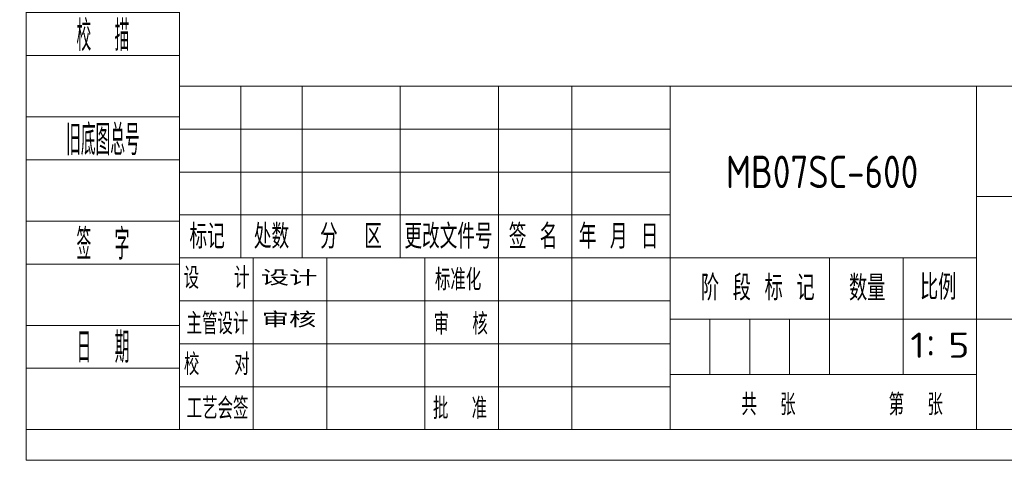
# Model space of a CAD drawing. Header units: millimetres. Extents: x -16 to 4241, y 0 to 4344.
# Tile 1 of 22: x -16 to 2333, y 0 to 1051. Entities that reach past the tile are written whole.
import ezdxf
from ezdxf.enums import TextEntityAlignment as Align

# ---------------------------------------------------------------- set-up
doc = ezdxf.new("R2010")
doc.units = ezdxf.units.MM
for name, color, linetype, lineweight in [('1轮廓实线层', 7, 'Continuous', 18), ('2细线层', 4, 'Continuous', 13), ('6文字层', 3, 'Continuous', 13), ('L2', 6, 'Continuous', 13), ('图框层', 7, 'Continuous', 18)]:
    doc.layers.add(name, color=color, linetype=linetype, lineweight=lineweight)
doc.styles.add('PC_TEXTSTYLE', font='ISOCP.SHX', dxfattribs={"width": 0.707, "bigfont": 'GBCBIG.SHX'})
doc.styles.add('标准汉字', font='gbenor.shx', dxfattribs={"bigfont": 'gbcbig.shx'})

# ---------------------------------------------------------------- blocks, each defined once
blk = doc.blocks.new('ZwmFrameMain_A4^_^无分区图框^_^portrait')
at = {"layer": '1轮廓实线层'}
for q in [(0, 287), (180, 0)]:
    blk.add_line((0, 0), q, dxfattribs=at)
at = {"layer": '2细线层'}
for q in [(-25, 292), (185, -5)]:
    blk.add_line((-25, -5), q, dxfattribs=at)
blk = doc.blocks.new('ZwmFrameMain_附加栏')
at = {"layer": '2细线层'}
for p, q in [((-25, 102), (0, 102)), ((-25, 95), (0, 95)), ((-25, 85), (0, 85)), ((-25, 78), (0, 78)), ((-25, 68), (0, 68)), ((-25, 61), (0, 61)), ((-25, 51), (0, 51)), ((-25, 44), (0, 44)), ((-25, 34), (0, 34)), ((-25, 27), (0, 27)), ((-25, 17), (0, 17)), ((-25, 10), (0, 10)), ((-25, 0), (0, 0))]:
    blk.add_line(p, q, dxfattribs=at)
at = {"layer": '6文字层', "color": 3, "style": 'PC_TEXTSTYLE'}
for s, width, p in [('借通用件登记', 0.667, (-12.5, 98.5)), ('描   图', 0.6667, (-12.5, 81.5)), ('校  描', 0.667, (-12.5, 64.5)), ('旧底图总号', 0.667, (-12.5, 47.5)), ('签  字', 0.667, (-12.5, 30.5)), ('日  期', 0.667, (-12.49, 13.6))]:
    blk.add_text(s, height=5, dxfattribs=dict(at, width=width)).set_placement(p, align=Align.MIDDLE)
at = {"layer": '6文字层', "style": 'PC_TEXTSTYLE'}
for tag, width, p, p2 in [('借通用件登记', 0.671328, (-23.44, 86.36), (-1.25, 86.36)), ('描图', 2.120922, (-23.44, 69.36), (-1.25, 69.36)), ('校图', 2.149976, (-23.75, 52.06), (-1.25, 52.06)), ('旧底图总号', 0.761452, (-22.84, 35.67), (-1.86, 35.67)), ('签字', 2.026939, (-23.14, 18.37), (-1.56, 18.37)), ('日期', 1.89999, (-22.84, 1.37), (-2.17, 1.37))]:
    blk.add_attdef(tag, text='', height=5, dxfattribs=dict(at, width=width)).set_placement(p, p2, align=Align.FIT)

msp = doc.modelspace()

# ---------------------------------------------------------------- linework, layer by layer
at = {"layer": '1轮廓实线层'}
for p, q in [((365.62, 892.12), (2998.12, 892.12)), ((365.62, 73.12), (365.62, 892.12))]:
    msp.add_line(p, q, dxfattribs=at)
at = {"layer": '2细线层', "color": 6, "linetype": 'Continuous'}
for p, q in [((511.88, 482.62), (511.88, 892.12)), ((658.13, 482.62), (658.13, 892.12)), ((892.12, 482.62), (892.12, 892.12)), ((1126.13, 73.12), (1126.13, 892.12)), ((1126.13, 482.62), (1126.13, 892.12)), ((1301.63, 73.12), (1301.63, 892.12)), ((1535.63, 73.12), (1535.63, 892.12)), ((2266.88, 73.12), (2266.88, 892.12)), ((365.62, 789.75), (1535.63, 789.75)), ((365.62, 687.37), (1535.63, 687.37)), ((2266.88, 628.87), (2998.12, 628.87)), ((365.62, 585), (1535.63, 585)), ((365.62, 482.62), (2266.88, 482.62)), ((541.13, 73.12), (541.13, 482.62)), ((716.63, 73.12), (716.63, 482.62)), ((1915.88, 204.75), (1915.88, 482.62)), ((2091.38, 204.75), (2091.38, 482.62)), ((365.62, 380.25), (1535.63, 380.25)), ((1535.63, 336.37), (2998.12, 336.37)), ((1630.69, 204.75), (1630.69, 336.37)), ((1725.75, 204.75), (1725.75, 336.37)), ((1820.81, 204.75), (1820.81, 336.37)), ((365.62, 277.87), (1535.63, 277.87)), ((1535.63, 204.75), (2266.88, 204.75)), ((365.62, 175.5), (1535.63, 175.5))]:
    msp.add_line(p, q, dxfattribs=at)
at = {"layer": 'L2', "linetype": 'Continuous'}
msp.add_line((950.63, 73.12), (950.63, 482.62), dxfattribs=at)

# ---------------------------------------------------------------- block references
at = {"layer": '图框层', "xscale": 14.625, "yscale": 14.625, "zscale": 14.625}
for name in ['ZwmFrameMain_A4^_^无分区图框^_^portrait', 'ZwmFrameMain_附加栏']:
    msp.add_blockref(name, (365.62, 73.12), dxfattribs=at)

# ---------------------------------------------------------------- texts
at = {"layer": '6文字层', "color": 6, "style": '标准汉字'}
for s, insert, char_height, width, attachment_point in [('标记', (431.47, 533.79), 58.5, 170.3812, 5), ('处数', (584.82, 533.79), 58.5, 167.4562, 5), ('分  区', (774.51, 533.79), 58.5, 280.2777, 5), ('更改文件号', (1007.07, 533.79), 58.5, 428.5125, 5), ('签 名', (1208.92, 533.79), 58.5, 217.2857, 5), ('年 月 日', (1412.95, 533.79), 58.5, 350.4777, 5), ('设   计', (453.88, 434.77), 51.187, 293.3227, 5), ('标准化', (1029.94, 430.66), 51.187, 226.5047, 5), ('比例', (2131.85, 382.5), 60.221, 137.5664, 7), ('阶 段 标 记', (1609.04, 380.89), 60.221, 444.9656, 7), ('数量', (1962.35, 380.32), 60.221, 146.5242, 7), ('主管设计', (455.95, 325.78), 51.187, 295.6078, 5), ('审  核', (1036.18, 325.12), 51.187, 240.7641, 5), ('校   对', (454.45, 228.74), 51.187, 297.1617, 5), ('共  张        第  张', (1705.73, 107.08), 51.1875, 889.8398, 7), ('工艺会签', (456.23, 123.84), 51.187, 296.8875, 5), ('批  准', (1034.48, 123.82), 51.187, 242.6836, 5)]:
    msp.add_mtext(s, dxfattribs=dict(at, insert=insert, char_height=char_height, width=width, attachment_point=attachment_point))
at = {"layer": '6文字层', "color": 4, "style": 'PC_TEXTSTYLE', "width": 0.816973, "flags": 8}
msp.add_attdef('MB07SC-600', text='产品名称或材料标记', height=77.426, dxfattribs=at).set_placement((1668.9, 649.02), (2127.55, 649.02), align=Align.FIT)
at = {"layer": '6文字层', "color": 6, "style": 'PC_TEXTSTYLE', "width": 2.681308, "flags": 8}
msp.add_attdef('设计', text=' ', height=36.56, rotation=359.57685, dxfattribs=at).set_placement((559.26, 417.04), (694.42, 416.04), align=Align.FIT)
at = {"layer": '6文字层', "color": 6, "style": 'PC_TEXTSTYLE', "flags": 8}
for tag, height, width, p, p2 in [('审核', 36.56, 2.542374, (561.6, 316.72), (691.81, 316.72)), ('1：5', 60.22, 1.287735, (2108.58, 244.35), (2249.67, 244.35))]:
    msp.add_attdef(tag, text='', height=height, dxfattribs=dict(at, width=width)).set_placement(p, p2, align=Align.FIT)

doc.saveas('drawing.dxf')
